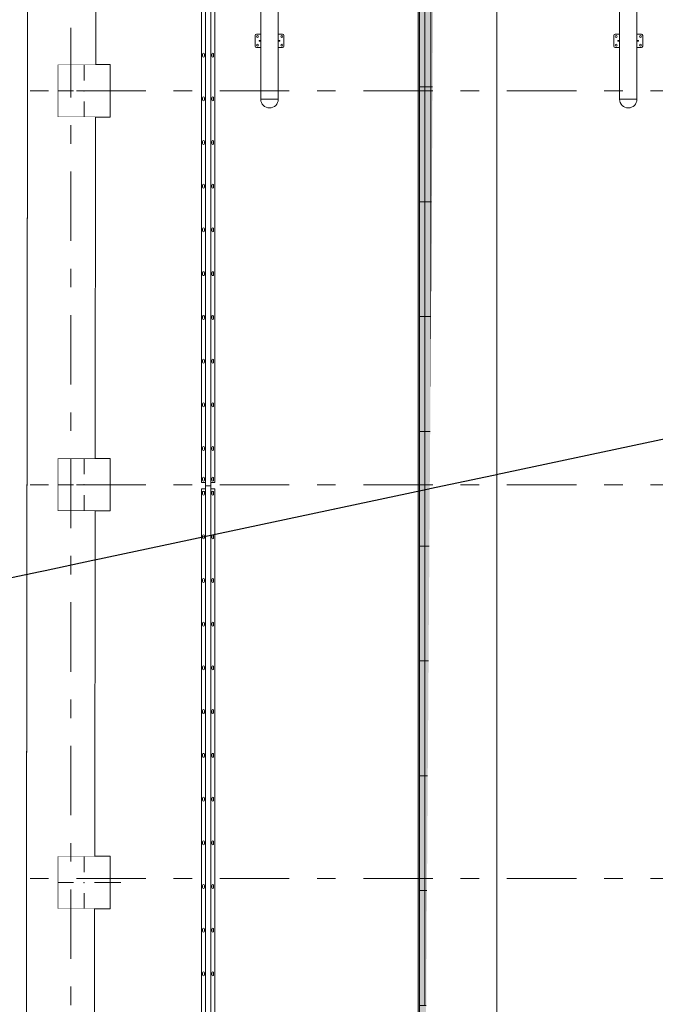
# Model space of a CAD drawing. Header units: millimetres. Extents: x -70269 to 35056, y -51814 to 48966.
# Tile 129 of 220: x -38429 to -33586, y 16823 to 24323. Entities that reach past the tile are written whole.
import ezdxf
from ezdxf import colors
from ezdxf.entities.mleader import LeaderData, LeaderLine
from ezdxf.math import Vec2, Vec3

# ---------------------------------------------------------------- set-up
doc = ezdxf.new("R2010")
doc.units = ezdxf.units.MM
doc.set_wipeout_variables(frame=1)
doc.linetypes.add('Przerywana podwójnie', pattern=[109.361107, 52.916665, -21.166666, 14.111111, -21.166666])
doc.linetypes.add('Wipeout_Contour', pattern=[1000, 0, -1000])
for name, color, linetype, lineweight, true_color in [('00 - nowa technologia myjni_Nr_pióra__95', 7, 'Continuous', 20, 0x7c7c7c), ('280-A Dachy Powłoki_Nr_pióra__95', 7, 'Continuous', 20, 0x7c7c7c), ('410-K Osie główne_Nr_pióra__95', 7, 'Continuous', 20, 0x7c7c7c), ('420-K Ściany_Nr_pióra__95', 7, 'Continuous', 20, 0x7c7c7c), ('440-K Słupy_Nr_pióra__95', 7, 'Continuous', 20, 0x7c7c7c), ('460 - Stropy_Nr_pióra__95', 7, 'Continuous', 13, 0x7c7c7c)]:
    doc.layers.add(name, color=color, linetype=linetype, lineweight=lineweight, true_color=true_color)
doc.layers.add('420-K Ściany', color=7, linetype='Continuous')
doc.layers.add('460 - Stropy', color=7, linetype='Continuous')
doc.layers.add('IS_Wentylacja_Opis', color=7, linetype='Continuous', lineweight=13)
doc.layers.add('XREF', color=8, linetype='Continuous', lineweight=9)
doc.styles.get("Standard").update_dxf_attribs({"font": 'arial.ttf'})

# ---------------------------------------------------------------- blocks, each defined once
blk = doc.blocks.new('parter 2025.10.15')
at = {"layer": '00 - nowa technologia myjni_Nr_pióra__95', "color": 8, "linetype": 'Continuous', "lineweight": 5}
for p, q in [((141.77, 2130.75), (141.77, 1535.4)), ((144.77, 2133.08), (144.77, 1533.08)), ((148.77, 2133.08), (148.77, 1533.08)), ((151.77, 2130.75), (151.77, 1535.4)), ((186.91, 2126.43), (186.91, 1827.43)), ((200.21, 2126.43), (200.21, 1827.43)), ((460.21, 2126.43), (460.21, 1827.43)), ((473.51, 2126.43), (473.51, 1827.43)), ((182.56, 1875.93), (182.56, 1867.93)), ((186.36, 1876.93), (183.56, 1876.93)), ((186.36, 1876.93), (186.66, 1876.93)), ((186.91, 1876.93), (186.66, 1876.93)), ((200.21, 1876.93), (200.46, 1876.93)), ((200.46, 1876.93), (200.76, 1876.93)), ((200.76, 1876.93), (203.56, 1876.93)), ((204.56, 1875.93), (204.56, 1867.93)), ((455.86, 1875.93), (455.86, 1867.93)), ((459.66, 1876.93), (456.86, 1876.93)), ((459.66, 1876.93), (459.96, 1876.93)), ((460.21, 1876.93), (459.96, 1876.93)), ((473.51, 1876.93), (473.76, 1876.93)), ((473.76, 1876.93), (474.06, 1876.93)), ((474.06, 1876.93), (476.86, 1876.93)), ((477.86, 1875.93), (477.86, 1867.93)), ((185.66, 1872.05), (185.66, 1871.8)), ((186.36, 1872.15), (185.76, 1872.15)), ((186.36, 1871.7), (185.76, 1871.7)), ((186.66, 1872.15), (186.36, 1872.15)), ((186.66, 1871.7), (186.36, 1871.7)), ((186.43, 1872.13), (186.42, 1872.13)), ((186.42, 1872.13), (186.42, 1871.73)), ((186.43, 1871.73), (186.42, 1871.73)), ((186.72, 1872.13), (186.43, 1872.13)), ((186.43, 1871.73), (186.72, 1871.73)), ((186.66, 1872.15), (186.69, 1872.15)), ((186.66, 1871.7), (186.69, 1871.7)), ((186.74, 1871.8), (186.74, 1872.05)), ((200.38, 1872.05), (200.38, 1871.8)), ((200.69, 1872.13), (200.4, 1872.13)), ((200.4, 1871.73), (200.69, 1871.73)), ((200.46, 1872.15), (200.43, 1872.15)), ((200.46, 1871.7), (200.43, 1871.7)), ((200.76, 1872.15), (200.46, 1872.15)), ((200.76, 1871.7), (200.46, 1871.7)), ((200.7, 1872.13), (200.69, 1872.13)), ((200.7, 1871.73), (200.69, 1871.73)), ((200.7, 1872.13), (200.7, 1871.73)), ((200.76, 1872.15), (201.36, 1872.15)), ((200.76, 1871.7), (201.36, 1871.7)), ((201.46, 1871.8), (201.46, 1872.05)), ((458.96, 1872.05), (458.96, 1871.8)), ((459.66, 1872.15), (459.06, 1872.15)), ((459.66, 1871.7), (459.06, 1871.7)), ((459.96, 1872.15), (459.66, 1872.15)), ((459.96, 1871.7), (459.66, 1871.7)), ((459.73, 1872.13), (459.72, 1872.13)), ((459.72, 1872.13), (459.72, 1871.73)), ((459.73, 1871.73), (459.72, 1871.73)), ((460.02, 1872.13), (459.73, 1872.13)), ((459.73, 1871.73), (460.02, 1871.73)), ((459.96, 1872.15), (459.99, 1872.15)), ((459.96, 1871.7), (459.99, 1871.7)), ((460.04, 1871.8), (460.04, 1872.05)), ((473.68, 1872.05), (473.68, 1871.8)), ((473.99, 1872.13), (473.7, 1872.13)), ((473.7, 1871.73), (473.99, 1871.73)), ((473.76, 1872.15), (473.73, 1872.15)), ((473.76, 1871.7), (473.73, 1871.7)), ((474.06, 1872.15), (473.76, 1872.15)), ((474.06, 1871.7), (473.76, 1871.7)), ((474, 1872.13), (473.99, 1872.13)), ((474, 1871.73), (473.99, 1871.73)), ((474, 1872.13), (474, 1871.73)), ((474.06, 1872.15), (474.66, 1872.15)), ((474.06, 1871.7), (474.66, 1871.7)), ((474.76, 1871.8), (474.76, 1872.05)), ((142.57, 1860.28), (142.57, 1861.88)), ((143.97, 1861.88), (143.97, 1860.28)), ((149.57, 1860.28), (149.57, 1861.88)), ((150.97, 1861.88), (150.97, 1860.28)), ((183.56, 1866.93), (186.36, 1866.93)), ((186.66, 1866.93), (186.36, 1866.93)), ((186.66, 1866.93), (186.91, 1866.93)), ((200.46, 1866.93), (200.21, 1866.93)), ((200.76, 1866.93), (200.46, 1866.93)), ((203.56, 1866.93), (200.76, 1866.93)), ((456.86, 1866.93), (459.66, 1866.93)), ((459.96, 1866.93), (459.66, 1866.93)), ((459.96, 1866.93), (460.21, 1866.93)), ((473.76, 1866.93), (473.51, 1866.93)), ((474.06, 1866.93), (473.76, 1866.93)), ((476.86, 1866.93), (474.06, 1866.93)), ((142.57, 1826.98), (142.57, 1828.58)), ((143.97, 1828.58), (143.97, 1826.98)), ((149.57, 1826.98), (149.57, 1828.58)), ((150.97, 1828.58), (150.97, 1826.98)), ((186.91, 1827.43), (200.21, 1827.43)), ((186.91, 1827.43), (190.37, 1827.43)), ((190.37, 1827.43), (200.21, 1827.43)), ((460.21, 1827.43), (473.51, 1827.43)), ((460.21, 1827.43), (463.67, 1827.43)), ((463.67, 1827.43), (473.51, 1827.43)), ((142.57, 1793.68), (142.57, 1795.28)), ((143.97, 1795.28), (143.97, 1793.68)), ((149.57, 1793.68), (149.57, 1795.28)), ((150.97, 1795.28), (150.97, 1793.68)), ((142.57, 1760.38), (142.57, 1761.98)), ((143.97, 1761.98), (143.97, 1760.38)), ((149.57, 1760.38), (149.57, 1761.98)), ((150.97, 1761.98), (150.97, 1760.38)), ((142.57, 1727.08), (142.57, 1728.68)), ((143.97, 1728.68), (143.97, 1727.08)), ((149.57, 1727.08), (149.57, 1728.68)), ((150.97, 1728.68), (150.97, 1727.08)), ((142.57, 1693.78), (142.57, 1695.38)), ((143.97, 1695.38), (143.97, 1693.78)), ((149.57, 1693.78), (149.57, 1695.38)), ((150.97, 1695.38), (150.97, 1693.78)), ((142.57, 1660.48), (142.57, 1662.08)), ((143.97, 1662.08), (143.97, 1660.48)), ((149.57, 1660.48), (149.57, 1662.08)), ((150.97, 1662.08), (150.97, 1660.48)), ((142.57, 1627.18), (142.57, 1628.78)), ((143.97, 1628.78), (143.97, 1627.18)), ((149.57, 1627.18), (149.57, 1628.78)), ((150.97, 1628.78), (150.97, 1627.18)), ((142.57, 1593.88), (142.57, 1595.48)), ((143.97, 1595.48), (143.97, 1593.88)), ((149.57, 1593.88), (149.57, 1595.48)), ((150.97, 1595.48), (150.97, 1593.88)), ((142.57, 1560.58), (142.57, 1562.18)), ((143.97, 1562.18), (143.97, 1560.58)), ((149.57, 1560.58), (149.57, 1562.18)), ((150.97, 1562.18), (150.97, 1560.58)), ((142.57, 1537.28), (142.57, 1538.88)), ((143.97, 1538.88), (143.97, 1537.28)), ((149.57, 1537.28), (149.57, 1538.88)), ((150.97, 1538.88), (150.97, 1537.28)), ((144.77, 1535.4), (141.77, 1535.4)), ((144.77, 1530.75), (141.77, 1530.75)), ((141.77, 1530.75), (141.77, 935.4)), ((144.77, 1533.08), (145.52, 1533.08)), ((144.77, 1533.08), (144.77, 933.08)), ((144.77, 1533.08), (145.52, 1533.08)), ((148.02, 1533.08), (145.52, 1533.08)), ((148.02, 1533.08), (145.52, 1533.08)), ((148.02, 1533.08), (148.77, 1533.08)), ((148.02, 1533.08), (148.77, 1533.08)), ((151.77, 1535.4), (148.77, 1535.4)), ((148.77, 1533.08), (148.77, 933.08)), ((151.77, 1530.75), (148.77, 1530.75)), ((151.77, 1530.75), (151.77, 935.4)), ((142.57, 1526.68), (142.57, 1528.28)), ((143.97, 1528.28), (143.97, 1526.68)), ((149.57, 1526.68), (149.57, 1528.28)), ((150.97, 1528.28), (150.97, 1526.68)), ((142.57, 1493.38), (142.57, 1494.98)), ((143.97, 1494.98), (143.97, 1493.38)), ((149.57, 1493.38), (149.57, 1494.98)), ((150.97, 1494.98), (150.97, 1493.38)), ((142.57, 1460.08), (142.57, 1461.68)), ((143.97, 1461.68), (143.97, 1460.08)), ((149.57, 1460.08), (149.57, 1461.68)), ((150.97, 1461.68), (150.97, 1460.08)), ((142.57, 1426.78), (142.57, 1428.38)), ((143.97, 1428.38), (143.97, 1426.78)), ((149.57, 1426.78), (149.57, 1428.38)), ((150.97, 1428.38), (150.97, 1426.78)), ((142.57, 1393.48), (142.57, 1395.08)), ((143.97, 1395.08), (143.97, 1393.48)), ((149.57, 1393.48), (149.57, 1395.08)), ((150.97, 1395.08), (150.97, 1393.48)), ((142.57, 1360.18), (142.57, 1361.78)), ((143.97, 1361.78), (143.97, 1360.18)), ((149.57, 1360.18), (149.57, 1361.78)), ((150.97, 1361.78), (150.97, 1360.18)), ((142.57, 1326.88), (142.57, 1328.48)), ((143.97, 1328.48), (143.97, 1326.88)), ((149.57, 1326.88), (149.57, 1328.48)), ((150.97, 1328.48), (150.97, 1326.88)), ((142.57, 1293.58), (142.57, 1295.18)), ((143.97, 1295.18), (143.97, 1293.58)), ((149.57, 1293.58), (149.57, 1295.18)), ((150.97, 1295.18), (150.97, 1293.58)), ((142.57, 1260.28), (142.57, 1261.88)), ((143.97, 1261.88), (143.97, 1260.28)), ((149.57, 1260.28), (149.57, 1261.88)), ((150.97, 1261.88), (150.97, 1260.28)), ((142.57, 1226.98), (142.57, 1228.58)), ((143.97, 1228.58), (143.97, 1226.98)), ((149.57, 1226.98), (149.57, 1228.58)), ((150.97, 1228.58), (150.97, 1226.98)), ((142.57, 1193.68), (142.57, 1195.28)), ((143.97, 1195.28), (143.97, 1193.68)), ((149.57, 1193.68), (149.57, 1195.28)), ((150.97, 1195.28), (150.97, 1193.68)), ((142.57, 1160.38), (142.57, 1161.98)), ((143.97, 1161.98), (143.97, 1160.38)), ((149.57, 1160.38), (149.57, 1161.98)), ((150.97, 1161.98), (150.97, 1160.38))]:
    blk.add_line(p, q, dxfattribs=at)
for centre in [(202.81, 1875.18), (476.11, 1875.18), (184.31, 1868.68), (202.81, 1868.68), (457.61, 1868.68), (476.11, 1868.68)]:
    blk.add_circle(centre, 0.7, dxfattribs=at)
for centre, radius, start, end in [((183.56, 1875.93), 1, 90, 180), ((184.31, 1875.18), 0.7, 0, 180), ((184.31, 1875.18), 0.7, 180, 0), ((203.56, 1875.93), 1, 0, 90), ((456.86, 1875.93), 1, 90, 180), ((457.61, 1875.18), 0.7, 0, 180), ((457.61, 1875.18), 0.7, 180, 0), ((476.86, 1875.93), 1, 0, 90), ((183.56, 1867.93), 1, 180, 270), ((185.76, 1872.05), 0.1, 90, 180), ((185.76, 1871.8), 0.1, 180, 270), ((201.36, 1872.05), 0.1, 0, 90), ((201.36, 1871.8), 0.1, 270, 0), ((203.56, 1867.93), 1, 270, 0), ((456.86, 1867.93), 1, 180, 270), ((459.06, 1872.05), 0.1, 90, 180), ((459.06, 1871.8), 0.1, 180, 270), ((474.66, 1872.05), 0.1, 0, 90), ((474.66, 1871.8), 0.1, 270, 0), ((476.86, 1867.93), 1, 270, 0), ((143.27, 1861.88), 0.7, 0, 180), ((143.27, 1860.28), 0.7, 180, 0), ((150.27, 1861.88), 0.7, 0, 180), ((150.27, 1860.28), 0.7, 180, 0), ((143.27, 1828.58), 0.7, 0, 180), ((143.27, 1826.98), 0.7, 180, 0), ((150.27, 1828.58), 0.7, 0, 180), ((150.27, 1826.98), 0.7, 180, 0), ((193.56, 1827.43), 6.65, 180, 270), ((193.56, 1827.43), 6.65, 270, 0), ((466.86, 1827.43), 6.65, 180, 270), ((466.86, 1827.43), 6.65, 270, 0), ((143.27, 1795.28), 0.7, 0, 180), ((143.27, 1793.68), 0.7, 180, 0), ((150.27, 1795.28), 0.7, 0, 180), ((150.27, 1793.68), 0.7, 180, 0), ((143.27, 1761.98), 0.7, 0, 180), ((150.27, 1761.98), 0.7, 0, 180), ((143.27, 1760.38), 0.7, 180, 0), ((150.27, 1760.38), 0.7, 180, 0), ((143.27, 1728.68), 0.7, 0, 180), ((143.27, 1727.08), 0.7, 180, 0), ((150.27, 1728.68), 0.7, 0, 180), ((150.27, 1727.08), 0.7, 180, 0), ((143.27, 1695.38), 0.7, 0, 180), ((150.27, 1695.38), 0.7, 0, 180), ((143.27, 1693.78), 0.7, 180, 0), ((150.27, 1693.78), 0.7, 180, 0), ((143.27, 1662.08), 0.7, 0, 180), ((143.27, 1660.48), 0.7, 180, 0), ((150.27, 1662.08), 0.7, 0, 180), ((150.27, 1660.48), 0.7, 180, 0), ((143.27, 1628.78), 0.7, 0, 180), ((150.27, 1628.78), 0.7, 0, 180), ((143.27, 1627.18), 0.7, 180, 0), ((150.27, 1627.18), 0.7, 180, 0), ((143.27, 1595.48), 0.7, 0, 180), ((143.27, 1593.88), 0.7, 180, 0), ((150.27, 1595.48), 0.7, 0, 180), ((150.27, 1593.88), 0.7, 180, 0), ((143.27, 1562.18), 0.7, 0, 180), ((143.27, 1560.58), 0.7, 180, 0), ((150.27, 1562.18), 0.7, 0, 180), ((150.27, 1560.58), 0.7, 180, 0), ((143.27, 1538.88), 0.7, 0, 180), ((150.27, 1538.88), 0.7, 0, 180), ((143.27, 1537.28), 0.7, 180, 0), ((150.27, 1537.28), 0.7, 180, 0), ((143.27, 1528.28), 0.7, 0, 180), ((143.27, 1526.68), 0.7, 180, 0), ((150.27, 1528.28), 0.7, 0, 180), ((150.27, 1526.68), 0.7, 180, 0), ((143.27, 1494.98), 0.7, 0, 180), ((143.27, 1493.38), 0.7, 180, 0), ((150.27, 1494.98), 0.7, 0, 180), ((150.27, 1493.38), 0.7, 180, 0), ((143.27, 1461.68), 0.7, 0, 180), ((143.27, 1460.08), 0.7, 180, 0), ((150.27, 1461.68), 0.7, 0, 180), ((150.27, 1460.08), 0.7, 180, 0), ((143.27, 1428.38), 0.7, 0, 180), ((143.27, 1426.78), 0.7, 180, 0), ((150.27, 1428.38), 0.7, 0, 180), ((150.27, 1426.78), 0.7, 180, 0), ((143.27, 1395.08), 0.7, 0, 180), ((150.27, 1395.08), 0.7, 0, 180), ((143.27, 1393.48), 0.7, 180, 0), ((150.27, 1393.48), 0.7, 180, 0), ((143.27, 1361.78), 0.7, 0, 180), ((143.27, 1360.18), 0.7, 180, 0), ((150.27, 1361.78), 0.7, 0, 180), ((150.27, 1360.18), 0.7, 180, 0), ((143.27, 1328.48), 0.7, 0, 180), ((150.27, 1328.48), 0.7, 0, 180), ((143.27, 1326.88), 0.7, 180, 0), ((150.27, 1326.88), 0.7, 180, 0), ((143.27, 1295.18), 0.7, 0, 180), ((143.27, 1293.58), 0.7, 180, 0), ((150.27, 1295.18), 0.7, 0, 180), ((150.27, 1293.58), 0.7, 180, 0), ((143.27, 1261.88), 0.7, 0, 180), ((143.27, 1260.28), 0.7, 180, 0), ((150.27, 1261.88), 0.7, 0, 180), ((150.27, 1260.28), 0.7, 180, 0), ((143.27, 1228.58), 0.7, 0, 180), ((143.27, 1226.98), 0.7, 180, 0), ((150.27, 1228.58), 0.7, 0, 180), ((150.27, 1226.98), 0.7, 180, 0), ((143.27, 1195.28), 0.7, 0, 180), ((143.27, 1193.68), 0.7, 180, 0), ((150.27, 1195.28), 0.7, 0, 180), ((150.27, 1193.68), 0.7, 180, 0), ((143.27, 1161.98), 0.7, 0, 180), ((150.27, 1161.98), 0.7, 0, 180), ((143.27, 1160.38), 0.7, 180, 0), ((150.27, 1160.38), 0.7, 180, 0)]:
    blk.add_arc(centre, radius, start, end, dxfattribs=at)
for centre, start_param, end_param in [((186.69, 1872.05), 1.570796, 3.141593), ((186.69, 1871.8), 0, 1.570796), ((200.43, 1872.05), 3.141593, 4.712389), ((200.43, 1871.8), 4.712389, 6.283185), ((459.99, 1872.05), 1.570796, 3.141593), ((459.99, 1871.8), 0, 1.570796), ((473.73, 1872.05), 3.141593, 4.712389), ((473.73, 1871.8), 4.712389, 6.283185)]:
    blk.add_ellipse(centre, major_axis=(0, -0.1), ratio=0.5, start_param=start_param, end_param=end_param, dxfattribs=at)
at = {"layer": '280-A Dachy Powłoki_Nr_pióra__95', "color": 8, "linetype": 'Continuous', "lineweight": 5, "flags": 128}
for points in [[(13.45, 3006.84), (13.45, 59.93)], [(14.52, 59.93), (14.52, 3006.84)], [(31.49, 59.91), (31.49, 3006.82)], [(31.84, 3006.82), (31.84, 59.91)]]:
    blk.add_lwpolyline(points, dxfattribs=at)
at = {"layer": '440-K Słupy_Nr_pióra__95', "color": 8, "linetype": 'Continuous', "lineweight": 5}
for p, q in [((52.2, 1841.81), (52.2, 1861.81)), ((44.2, 1833.81), (24.2, 1833.81)), ((60.2, 1833.81), (80.2, 1833.81)), ((52.2, 1825.81), (52.2, 1805.81)), ((52.2, 1541.81), (52.2, 1561.81)), ((44.2, 1533.81), (24.2, 1533.81)), ((60.2, 1533.81), (80.2, 1533.81)), ((52.2, 1525.81), (52.2, 1505.81)), ((52.2, 1238.81), (52.2, 1258.81)), ((44.2, 1230.81), (24.2, 1230.81)), ((60.2, 1230.81), (80.2, 1230.81)), ((52.2, 1222.81), (52.2, 1202.81))]:
    blk.add_line(p, q, dxfattribs=at)
at = {"layer": '440-K Słupy_Nr_pióra__95', "color": 8, "linetype": 'Continuous', "lineweight": 5, "flags": 128}
for points in [[(32.2, 1813.81), (72.2, 1813.81), (72.2, 1853.81), (32.2, 1853.81)], [(32.2, 1513.81), (72.2, 1513.81), (72.2, 1553.81), (32.2, 1553.81)], [(32.2, 1210.81), (72.2, 1210.81), (72.2, 1250.81), (32.2, 1250.81)]]:
    blk.add_lwpolyline(points, close=True, dxfattribs=at)
at = {"layer": '440-K Słupy_Nr_pióra__95', "color": 8, "linetype": 'Continuous', "lineweight": 5}
for p in [(52.2, 1833.81), (52.2, 1533.81), (52.2, 1230.81)]:
    blk.add_point(p, dxfattribs=at)
at = {"layer": '460 - Stropy_Nr_pióra__95', "color": 8, "linetype": 'Continuous', "lineweight": 5, "flags": 128}
for points in [[(306.78, 262.09), (366.78, 262.09), (366.78, 2362.09), (306.78, 2362.09)], [(307.78, 263.09), (307.78, 2361.09), (365.78, 2361.09), (365.78, 263.09)], [(307.78, 1836.84), (311.82, 1836.84), (311.82, 1924.3), (307.78, 1924.3)], [(311.82, 1836.84), (316.36, 1836.84), (316.36, 1924.3), (311.82, 1924.3)], [(316.36, 1836.84), (320.89, 1836.84), (320.89, 1924.3), (316.36, 1924.3)], [(320.89, 1836.84), (325.43, 1836.84), (325.43, 1924.3), (320.89, 1924.3)], [(325.43, 1836.84), (329.97, 1836.84), (329.97, 1924.3), (325.43, 1924.3)], [(329.97, 1836.84), (334.51, 1836.84), (334.51, 1924.3), (329.97, 1924.3)], [(334.51, 1836.84), (339.05, 1836.84), (339.05, 1924.3), (334.51, 1924.3)], [(339.05, 1836.84), (343.59, 1836.84), (343.59, 1924.3), (339.05, 1924.3)], [(343.59, 1836.84), (348.13, 1836.84), (348.13, 1924.3), (343.59, 1924.3)], [(348.13, 1836.84), (352.66, 1836.84), (352.66, 1924.3), (348.13, 1924.3)], [(352.66, 1836.84), (357.2, 1836.84), (357.2, 1924.3), (352.66, 1924.3)], [(357.2, 1836.84), (361.74, 1836.84), (361.74, 1924.3), (357.2, 1924.3)], [(361.74, 1836.84), (365.78, 1836.84), (365.78, 1924.3), (361.74, 1924.3)], [(307.78, 1749.38), (311.82, 1749.38), (311.82, 1836.84), (307.78, 1836.84)], [(311.82, 1749.38), (316.36, 1749.38), (316.36, 1836.84), (311.82, 1836.84)], [(316.36, 1749.38), (320.89, 1749.38), (320.89, 1836.84), (316.36, 1836.84)], [(320.89, 1749.38), (325.43, 1749.38), (325.43, 1836.84), (320.89, 1836.84)], [(325.43, 1749.38), (329.97, 1749.38), (329.97, 1836.84), (325.43, 1836.84)], [(329.97, 1749.38), (334.51, 1749.38), (334.51, 1836.84), (329.97, 1836.84)], [(334.51, 1749.38), (339.05, 1749.38), (339.05, 1836.84), (334.51, 1836.84)], [(339.05, 1749.38), (343.59, 1749.38), (343.59, 1836.84), (339.05, 1836.84)], [(343.59, 1749.38), (348.13, 1749.38), (348.13, 1836.84), (343.59, 1836.84)], [(348.13, 1749.38), (352.66, 1749.38), (352.66, 1836.84), (348.13, 1836.84)], [(352.66, 1749.38), (357.2, 1749.38), (357.2, 1836.84), (352.66, 1836.84)], [(357.2, 1749.38), (361.74, 1749.38), (361.74, 1836.84), (357.2, 1836.84)], [(361.74, 1749.38), (365.78, 1749.38), (365.78, 1836.84), (361.74, 1836.84)], [(307.78, 1661.93), (311.82, 1661.93), (311.82, 1749.38), (307.78, 1749.38)], [(311.82, 1661.93), (316.36, 1661.93), (316.36, 1749.38), (311.82, 1749.38)], [(316.36, 1661.93), (320.89, 1661.93), (320.89, 1749.38), (316.36, 1749.38)], [(320.89, 1661.93), (325.43, 1661.93), (325.43, 1749.38), (320.89, 1749.38)], [(325.43, 1661.93), (329.97, 1661.93), (329.97, 1749.38), (325.43, 1749.38)], [(329.97, 1661.93), (334.51, 1661.93), (334.51, 1749.38), (329.97, 1749.38)], [(334.51, 1661.93), (339.05, 1661.93), (339.05, 1749.38), (334.51, 1749.38)], [(339.05, 1661.93), (343.59, 1661.93), (343.59, 1749.38), (339.05, 1749.38)], [(343.59, 1661.93), (348.13, 1661.93), (348.13, 1749.38), (343.59, 1749.38)], [(348.13, 1661.93), (352.66, 1661.93), (352.66, 1749.38), (348.13, 1749.38)], [(352.66, 1661.93), (357.2, 1661.93), (357.2, 1749.38), (352.66, 1749.38)], [(357.2, 1661.93), (361.74, 1661.93), (361.74, 1749.38), (357.2, 1749.38)], [(361.74, 1661.93), (365.78, 1661.93), (365.78, 1749.38), (361.74, 1749.38)], [(307.78, 1574.47), (311.82, 1574.47), (311.82, 1661.93), (307.78, 1661.93)], [(311.82, 1574.47), (316.36, 1574.47), (316.36, 1661.93), (311.82, 1661.93)], [(316.36, 1574.47), (320.89, 1574.47), (320.89, 1661.93), (316.36, 1661.93)], [(320.89, 1574.47), (325.43, 1574.47), (325.43, 1661.93), (320.89, 1661.93)], [(325.43, 1574.47), (329.97, 1574.47), (329.97, 1661.93), (325.43, 1661.93)], [(329.97, 1574.47), (334.51, 1574.47), (334.51, 1661.93), (329.97, 1661.93)], [(334.51, 1574.47), (339.05, 1574.47), (339.05, 1661.93), (334.51, 1661.93)], [(339.05, 1574.47), (343.59, 1574.47), (343.59, 1661.93), (339.05, 1661.93)], [(343.59, 1574.47), (348.13, 1574.47), (348.13, 1661.93), (343.59, 1661.93)], [(348.13, 1574.47), (352.66, 1574.47), (352.66, 1661.93), (348.13, 1661.93)], [(352.66, 1574.47), (357.2, 1574.47), (357.2, 1661.93), (352.66, 1661.93)], [(357.2, 1574.47), (361.74, 1574.47), (361.74, 1661.93), (357.2, 1661.93)], [(361.74, 1574.47), (365.78, 1574.47), (365.78, 1661.93), (361.74, 1661.93)], [(307.78, 1487.01), (311.82, 1487.01), (311.82, 1574.47), (307.78, 1574.47)], [(311.82, 1487.01), (316.36, 1487.01), (316.36, 1574.47), (311.82, 1574.47)], [(316.36, 1487.01), (320.89, 1487.01), (320.89, 1574.47), (316.36, 1574.47)], [(320.89, 1487.01), (325.43, 1487.01), (325.43, 1574.47), (320.89, 1574.47)], [(325.43, 1487.01), (329.97, 1487.01), (329.97, 1574.47), (325.43, 1574.47)], [(329.97, 1487.01), (334.51, 1487.01), (334.51, 1574.47), (329.97, 1574.47)], [(334.51, 1487.01), (339.05, 1487.01), (339.05, 1574.47), (334.51, 1574.47)], [(339.05, 1487.01), (343.59, 1487.01), (343.59, 1574.47), (339.05, 1574.47)], [(343.59, 1487.01), (348.13, 1487.01), (348.13, 1574.47), (343.59, 1574.47)], [(348.13, 1487.01), (352.66, 1487.01), (352.66, 1574.47), (348.13, 1574.47)], [(352.66, 1487.01), (357.2, 1487.01), (357.2, 1574.47), (352.66, 1574.47)], [(357.2, 1487.01), (361.74, 1487.01), (361.74, 1574.47), (357.2, 1574.47)], [(361.74, 1487.01), (365.78, 1487.01), (365.78, 1574.47), (361.74, 1574.47)], [(307.78, 1399.55), (311.82, 1399.55), (311.82, 1487.01), (307.78, 1487.01)], [(311.82, 1399.55), (316.36, 1399.55), (316.36, 1487.01), (311.82, 1487.01)], [(316.36, 1399.55), (320.89, 1399.55), (320.89, 1487.01), (316.36, 1487.01)], [(320.89, 1399.55), (325.43, 1399.55), (325.43, 1487.01), (320.89, 1487.01)], [(325.43, 1399.55), (329.97, 1399.55), (329.97, 1487.01), (325.43, 1487.01)], [(329.97, 1399.55), (334.51, 1399.55), (334.51, 1487.01), (329.97, 1487.01)], [(334.51, 1399.55), (339.05, 1399.55), (339.05, 1487.01), (334.51, 1487.01)], [(339.05, 1399.55), (343.59, 1399.55), (343.59, 1487.01), (339.05, 1487.01)], [(343.59, 1399.55), (348.13, 1399.55), (348.13, 1487.01), (343.59, 1487.01)], [(348.13, 1399.55), (352.66, 1399.55), (352.66, 1487.01), (348.13, 1487.01)], [(352.66, 1399.55), (357.2, 1399.55), (357.2, 1487.01), (352.66, 1487.01)], [(357.2, 1399.55), (361.74, 1399.55), (361.74, 1487.01), (357.2, 1487.01)], [(361.74, 1399.55), (365.78, 1399.55), (365.78, 1487.01), (361.74, 1487.01)], [(307.78, 1312.09), (311.82, 1312.09), (311.82, 1399.55), (307.78, 1399.55)], [(311.82, 1312.09), (316.36, 1312.09), (316.36, 1399.55), (311.82, 1399.55)], [(316.36, 1312.09), (320.89, 1312.09), (320.89, 1399.55), (316.36, 1399.55)], [(320.89, 1312.09), (325.43, 1312.09), (325.43, 1399.55), (320.89, 1399.55)], [(325.43, 1312.09), (329.97, 1312.09), (329.97, 1399.55), (325.43, 1399.55)], [(329.97, 1312.09), (334.51, 1312.09), (334.51, 1399.55), (329.97, 1399.55)], [(334.51, 1312.09), (339.05, 1312.09), (339.05, 1399.55), (334.51, 1399.55)], [(339.05, 1312.09), (343.59, 1312.09), (343.59, 1399.55), (339.05, 1399.55)], [(343.59, 1312.09), (348.13, 1312.09), (348.13, 1399.55), (343.59, 1399.55)], [(348.13, 1312.09), (352.66, 1312.09), (352.66, 1399.55), (348.13, 1399.55)], [(352.66, 1312.09), (357.2, 1312.09), (357.2, 1399.55), (352.66, 1399.55)], [(357.2, 1312.09), (361.74, 1312.09), (361.74, 1399.55), (357.2, 1399.55)], [(361.74, 1312.09), (365.78, 1312.09), (365.78, 1399.55), (361.74, 1399.55)], [(307.78, 1224.63), (311.82, 1224.63), (311.82, 1312.09), (307.78, 1312.09)], [(311.82, 1224.63), (316.36, 1224.63), (316.36, 1312.09), (311.82, 1312.09)], [(316.36, 1224.63), (320.89, 1224.63), (320.89, 1312.09), (316.36, 1312.09)], [(320.89, 1224.63), (325.43, 1224.63), (325.43, 1312.09), (320.89, 1312.09)], [(325.43, 1224.63), (329.97, 1224.63), (329.97, 1312.09), (325.43, 1312.09)], [(329.97, 1224.63), (334.51, 1224.63), (334.51, 1312.09), (329.97, 1312.09)], [(334.51, 1224.63), (339.05, 1224.63), (339.05, 1312.09), (334.51, 1312.09)], [(339.05, 1224.63), (343.59, 1224.63), (343.59, 1312.09), (339.05, 1312.09)], [(343.59, 1224.63), (348.13, 1224.63), (348.13, 1312.09), (343.59, 1312.09)], [(348.13, 1224.63), (352.66, 1224.63), (352.66, 1312.09), (348.13, 1312.09)], [(352.66, 1224.63), (357.2, 1224.63), (357.2, 1312.09), (352.66, 1312.09)], [(357.2, 1224.63), (361.74, 1224.63), (361.74, 1312.09), (357.2, 1312.09)], [(361.74, 1224.63), (365.78, 1224.63), (365.78, 1312.09), (361.74, 1312.09)], [(307.78, 1137.18), (311.82, 1137.18), (311.82, 1224.63), (307.78, 1224.63)], [(311.82, 1137.18), (316.36, 1137.18), (316.36, 1224.63), (311.82, 1224.63)], [(316.36, 1137.18), (320.89, 1137.18), (320.89, 1224.63), (316.36, 1224.63)], [(320.89, 1137.18), (325.43, 1137.18), (325.43, 1224.63), (320.89, 1224.63)], [(325.43, 1137.18), (329.97, 1137.18), (329.97, 1224.63), (325.43, 1224.63)], [(329.97, 1137.18), (334.51, 1137.18), (334.51, 1224.63), (329.97, 1224.63)], [(334.51, 1137.18), (339.05, 1137.18), (339.05, 1224.63), (334.51, 1224.63)], [(339.05, 1137.18), (343.59, 1137.18), (343.59, 1224.63), (339.05, 1224.63)], [(343.59, 1137.18), (348.13, 1137.18), (348.13, 1224.63), (343.59, 1224.63)], [(348.13, 1137.18), (352.66, 1137.18), (352.66, 1224.63), (348.13, 1224.63)], [(352.66, 1137.18), (357.2, 1137.18), (357.2, 1224.63), (352.66, 1224.63)], [(357.2, 1137.18), (361.74, 1137.18), (361.74, 1224.63), (357.2, 1224.63)], [(361.74, 1137.18), (365.78, 1137.18), (365.78, 1224.63), (361.74, 1224.63)]]:
    blk.add_lwpolyline(points, close=True, dxfattribs=at)
at = {"color": 8, "linetype": 'Wipeout_Contour', "lineweight": 5, "ltscale": 6138.335975}
blk.add_wipeout([(6.75, 9.87), (8.75, 9.86), (12.58, 3056.7), (10.58, 3056.7)], dxfattribs=at).dxf.layer = '420-K Ściany'
at = {"color": 8, "linetype": 'Wipeout_Contour', "lineweight": 5, "ltscale": 5613.369864}
blk.add_wipeout([(306.78, 262.09), (366.78, 262.09), (366.78, 2362.09), (321.36, 2347.51)], dxfattribs=at).dxf.layer = '460 - Stropy'
at = {"layer": '460 - Stropy', "linetype": 'Continuous', "lineweight": 5}
blk.add_hatch(color=8, dxfattribs=at).paths.add_polyline_path([(366.78, 2362.09), (306.78, 2362.09), (306.78, 262.09), (321.36, 2347.51)])
at = {"layer": '460 - Stropy_Nr_pióra__95', "color": 8, "linetype": 'Continuous', "lineweight": 5, "flags": 128}
for points in [[(306.78, 2362.09), (306.78, 262.09)], [(366.78, 262.09), (366.78, 2362.09)]]:
    blk.add_lwpolyline(points, dxfattribs=at)
at = {"color": 8, "linetype": 'Wipeout_Contour', "lineweight": 5, "ltscale": 6142.025808}
blk.add_wipeout([(8.77, 19.86), (18.77, 19.85), (22.57, 3046.7), (12.57, 3046.7)], dxfattribs=at).dxf.layer = '420-K Ściany'
at = {"layer": '420-K Ściany_Nr_pióra__95', "color": 8, "linetype": 'Continuous', "lineweight": 5, "flags": 128}
blk.add_lwpolyline([(10.58, 3058.7), (6.75, 9.87)], dxfattribs=at)
at = {"color": 8, "linetype": 'Wipeout_Contour', "lineweight": 5, "ltscale": 6148.220068}
blk.add_wipeout([(18.77, 19.9), (18.82, 19.9), (22.62, 3046.65), (22.57, 3046.65)], dxfattribs=at).dxf.layer = '420-K Ściany'
at = {"color": 8, "linetype": 'Wipeout_Contour', "lineweight": 5, "ltscale": 61418.732381}
blk.add_wipeout([(22.57, 3006.65), (18.87, 59.9), (58.87, 59.85), (59.19, 313.81), (32.2, 313.81), (32.2, 353.81), (59.24, 353.81), (59.56, 613.81), (32.2, 613.81), (32.2, 653.81), (59.61, 653.81), (59.94, 913.81), (32.2, 913.81), (32.2, 953.81), (59.99, 953.81), (60.31, 1210.81), (32.2, 1210.81), (32.2, 1250.81), (60.36, 1250.81), (60.69, 1513.81), (32.2, 1513.81), (32.2, 1553.81), (60.74, 1553.81), (61.07, 1813.81), (32.2, 1813.81), (32.2, 1853.81), (61.12, 1853.81), (61.45, 2113.81), (32.2, 2113.81), (32.2, 2153.81), (61.5, 2153.81), (61.82, 2413.81), (32.2, 2413.81), (32.2, 2453.81), (61.87, 2453.81), (62.2, 2716.81), (31.2, 2716.81), (31.2, 2756.81), (62.26, 2756.81), (62.57, 3006.65)], dxfattribs=at).dxf.layer = '420-K Ściany'
at = {"layer": '410-K Osie główne_Nr_pióra__95', "color": 8, "linetype": 'Przerywana podwójnie', "lineweight": 5}
for p, q in [((42.06, 3303.44), (42.06, -165.65)), ((-63, 1833.81), (1039.92, 1833.81)), ((-63, 1533.81), (1039.92, 1533.81)), ((-63, 1233.81), (1039.92, 1233.81))]:
    blk.add_line(p, q, dxfattribs=at)
at = {"layer": '420-K Ściany_Nr_pióra__95', "color": 8, "linetype": 'Continuous', "lineweight": 5, "flags": 128}
for points in [[(61.12, 1853.81), (61.45, 2113.81)], [(61.12, 1853.81), (61.45, 2113.81)], [(60.74, 1553.81), (61.07, 1813.81)], [(60.74, 1553.81), (61.07, 1813.81)], [(60.36, 1250.81), (60.69, 1513.81)], [(60.36, 1250.81), (60.69, 1513.81)], [(59.99, 953.81), (60.31, 1210.81)], [(59.99, 953.81), (60.31, 1210.81)]]:
    blk.add_lwpolyline(points, dxfattribs=at)
at = {"layer": '460 - Stropy_Nr_pióra__95', "color": 8, "linetype": 'Continuous', "lineweight": 5, "flags": 128}
blk.add_lwpolyline([(6.75, 7.87), (658.57, 7.05), (655.73, 2276.77), (655.14, 2747.25), (654.75, 3058.7), (10.58, 3058.7)], close=True, dxfattribs=at)

msp = doc.modelspace()

# ---------------------------------------------------------------- block references
at = {"layer": 'XREF', "xscale": 10, "yscale": 10, "zscale": 10}
msp.add_blockref('parter 2025.10.15', (-38460.6, 5442.3), dxfattribs=at)

# ---------------------------------------------------------------- next in the draw order: leaders
at = {"layer": 'IS_Wentylacja_Opis'}
ml = msp.add_multileader_mtext('Standard', dxfattribs=at)
ml.set_content('{\\fArial Narrow|b0|i0|c161;{\\A1;Wentylator dachowy awaryjny {\\L\\fArial Narrow|b1|i0;LWA.H2-1.2\\P}zgodnie z opracowaniem instalacji wentylacji.\\PZałączanie wentylatorów LWA.H2-1.1-1.2}\\P\\A1;z systemu detekcji H{\\H0.7x;\\S^ 2;} z jednoczesnym otwarciem bram wjazdowych.}\\A1; ', color=256)
ml.set_leader_properties()
ml.build(insert=Vec2(0, 0))
ml.multileader.update_dxf_attribs({"dogleg_length": 150, "arrow_head_size": 150})
ctx = ml.context
ctx.base_point, ctx.char_height, ctx.arrow_head_size, ctx.plane_origin = Vec3(-43576.8, 20042.1, -2), 200, 150, Vec3(-67807182.2, -56912515.9, -2)
notes = []
notes.append((ctx, [(0, (1, 1, 0), (-38626.3, 20042.1, -2), (-1, 0), 370.7, [(0, [(-33312.7, 21172.2, -2)], 0, [])])]))
ctx.mtext.insert, ctx.mtext.width = Vec3(-43574.8, 20171.4, -2), 4936.513
for ctx, leaders in notes:
    for number, flags, end, landing, length, lines in leaders:
        leader = LeaderData()
        leader.index, (leader.has_last_leader_line, leader.has_dogleg_vector, leader.attachment_direction) = number, flags
        leader.last_leader_point, leader.dogleg_vector, leader.dogleg_length = Vec3(end), Vec3(landing), length
        for number, points, colour, breaks in lines:
            line = LeaderLine()
            line.index, line.vertices, line.color, line.breaks = number, Vec3.list(points), colors.encode_raw_color(colour), breaks
            leader.lines.append(line)
        ctx.leaders.append(leader)

doc.saveas('drawing.dxf')
